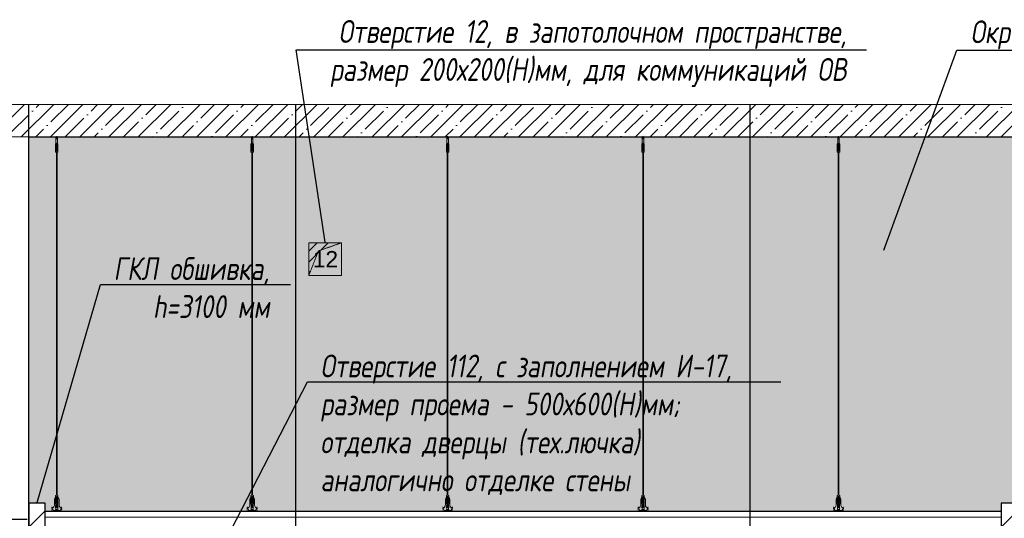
# Model space of a CAD drawing. Header units: millimetres. Extents: x -57162 to 485422, y -209335 to -9481.
# Tile 234 of 256: x 237877 to 243923, y -196779 to -193716. Entities that reach past the tile are written whole.
import ezdxf
from ezdxf import colors
from ezdxf.entities.mleader import LeaderData, LeaderLine
from ezdxf.math import Vec2, Vec3

# ---------------------------------------------------------------- set-up
doc = ezdxf.new("R2010")
doc.units = ezdxf.units.MM
doc.linetypes.add('( Hidden )', pattern=[0.375, 0.25, -0.125])
doc.linetypes.add('DASHDOT', pattern=[25.4, 12.7, -6.35, 0, -6.35])
doc.layers.get('Defpoints').update_dxf_attribs({"color": 31})
doc.layers.add('3_RC_Ceiling', color=253, linetype='Continuous', lineweight=5)
doc.layers.add('A-DETL-GENF', color=7, linetype='Continuous', lineweight=5)
for name, color, linetype, lineweight, true_color in [('dim_per', 7, 'Continuous', 9, 0x1c3800), ('dim_razv', 7, 'DASHDOT', 9, 0x183018), ('wall_new', 7, 'Continuous', 30, 0x003d7a)]:
    doc.layers.add(name, color=color, linetype=linetype, lineweight=lineweight, true_color=true_color)
doc.styles.add('fl_iso paper', font='isocpeur.ttf', dxfattribs={"width": 0.8, "oblique": 10})
doc.styles.get("Standard").update_dxf_attribs({"font": 'arial.ttf'})
doc.dimstyles.new('In tre 1_50', dxfattribs={"dimtxt": 150, "dimasz": 80, "dimexe": 60, "dimexo": 10, "dimgap": 20, "dimtad": 1, "dimdec": 0, "dimrnd": 5, "dimzin": 0, "dimdsep": 46, "dimtxsty": 'fl_iso paper', "dimblk": 'OBLIQUE', "dimcen": 0, "dimdle": 60, "dimadec": 0, "dimazin": 0, "dimtfac": 1, "dimtdec": 0, "dimtofl": 0, "dimtmove": 1, "dimatfit": 1, "dimfxl": 40, "dimtolj": 1, "dimtzin": 0, "dimarcsym": 1})

# ---------------------------------------------------------------- blocks, each defined once
blk = doc.blocks.new('_Oblique')
at = {"color": 0, "linetype": 'ByBlock', "lineweight": -2}
blk.add_line((-0.5, -0.5), (0.5, 0.5), dxfattribs=at)
blk = doc.blocks.new('*D837')
at = {"layer": 'Defpoints', "color": 0, "linetype": 'ByBlock', "transparency": 16777216}
for p in [(237741.8, -196786.3), (237932.5, -196786.3), (237447.5, -199786.3)]:
    blk.add_point(p, dxfattribs=at)
at = {"layer": 'dim_razv', "color": 0, "linetype": 'ByBlock', "lineweight": -2, "transparency": 16777216}
for p, q in [((237741.8, -199846.3), (237741.8, -196726.3)), ((237922.5, -196786.3), (237681.8, -196786.3)), ((237457.5, -199786.3), (237801.8, -199786.3))]:
    blk.add_line(p, q, dxfattribs=at)
at = {"layer": 'dim_razv', "color": 0, "linetype": 'ByBlock', "lineweight": -2, "transparency": 16777216, "xscale": 80, "yscale": 80, "zscale": 80}
for p, rotation in [((237741.8, -196786.3), 90), ((237741.8, -199786.3), 270)]:
    blk.add_blockref('_Oblique', p, dxfattribs=dict(at, rotation=rotation))
at = {"layer": 'dim_razv', "color": 0, "linetype": 'ByBlock', "transparency": 16777216, "insert": (237646.8, -198286.3), "char_height": 150, "attachment_point": 5, "rotation": 90, "style": 'fl_iso paper'}
blk.add_mtext('\\A1;3000', dxfattribs=at)
blk = doc.blocks.new('*U906')
at = {"layer": '3_RC_Ceiling', "ltscale": 20}
for p, q in [((490274.8, -63310.2), (490274.8, -63370.1)), ((490284.8, -63348.3), (490274.8, -63348.3)), ((490277.8, -63349.5), (490277.8, -63370.1)), ((490279.8, -63305.3), (490279.8, -63324.4)), ((490281.8, -63349.5), (490281.8, -63370.1)), ((490284.8, -63310.2), (490284.8, -63370.1)), ((490272.3, -63362.5), (490277.8, -63362.5)), ((490272.3, -63391), (490277.8, -63391)), ((490284.8, -63370.1), (490274.8, -63370.1)), ((490277.8, -63397.8), (490277.8, -63357.1)), ((490277.9, -65491.9), (490277.8, -63404)), ((490281.8, -63397.8), (490281.8, -63357)), ((490281.8, -63362.5), (490287.3, -63362.5)), ((490281.8, -63391), (490287.3, -63391)), ((490281.9, -65491.9), (490281.8, -63404.1)), ((490272.4, -65524.1), (490277.9, -65524.1)), ((490277.9, -65511.1), (490277.9, -65482.6)), ((490277.9, -65559.3), (490277.9, -65518.6)), ((490281.9, -65511.1), (490281.9, -65482.6)), ((490281.9, -65559.4), (490281.9, -65518.6)), ((490281.9, -65524.1), (490287.4, -65524.1)), ((490272.4, -65552.6), (490277.9, -65552.6)), ((490285.6, -65568.8), (490274.1, -65568.8)), ((490274.1, -65586.8), (490274.1, -65597.8)), ((490276.5, -65574.8), (490276.5, -65571.4)), ((490277.9, -65570.9), (490277, -65570.9)), ((490277.9, -65575.3), (490277, -65575.3)), ((490277.4, -65574.8), (490277.3, -65570.9)), ((490277.9, -65574.8), (490277.4, -65574.8)), ((490277.9, -65582.5), (490277.9, -65566.3)), ((490281.9, -65552.6), (490287.4, -65552.6)), ((490281.9, -65582.5), (490281.9, -65566.3)), ((490282.8, -65570.9), (490281.9, -65570.9)), ((490282.4, -65574.8), (490281.9, -65574.8)), ((490282.8, -65575.3), (490281.9, -65575.3)), ((490282.4, -65574.8), (490282.4, -65570.9)), ((490283.3, -65574.8), (490283.3, -65571.4)), ((490285.6, -65586.8), (490285.6, -65597.8)), ((490274.1, -65597.8), (490274.1, -65604.3)), ((490285.6, -65597.8), (490285.6, -65604.3))]:
    blk.add_line(p, q, dxfattribs=at)
at = {"layer": '3_RC_Ceiling', "ltscale": 20, "elevation": -5.1}
blk.add_lwpolyline([(490272.3, -63351.8), (490272.3, -63402.6, 0.311691), (490287.3, -63402.6), (490287.3, -63351.8, 0.333333)], format="xyb", close=True, dxfattribs=at)
at = {"layer": '3_RC_Ceiling', "ltscale": 20}
for points in [[(490282, -63357.5, 0.15158), (490281.8, -63357.1, 0.106977), (490281.4, -63356.6, 0.07462), (490280.7, -63356.3, 0.061287), (490279.8, -63356.2, 0.061287), (490279, -63356.3, 0.07462), (490278.3, -63356.6, 0.106977), (490277.8, -63357.1, 0.15158), (490277.7, -63357.5, 0.156429), (490277.8, -63358, 0.106977)], [(490282, -63397.3, -0.15158), (490281.8, -63397.7, -0.106977), (490281.4, -63398.2, -0.07462), (490280.7, -63398.5, -0.061287), (490279.8, -63398.6, -0.061287), (490279, -63398.5, -0.07462), (490278.3, -63398.2, -0.106977), (490277.8, -63397.7, -0.15158), (490277.7, -63397.3, -0.156429), (490277.8, -63396.8, -0.106977)], [(490282, -63357.5, -0.164855), (490281.8, -63358, -0.106977)], [(490281.8, -63396.8, -0.164855), (490282, -63397.3, -0.15158)], [(490287.4, -65524.7, -0.160742), (490293.9, -65538), (490293.9, -65568.4, 0.196304), (490301, -65585.9, -0.186577), (490301.9, -65587.9, 0.403263), (490303.4, -65589.3), (490303.4, -65589.3, 0.315299), (490304.8, -65588.4), (490305, -65587.7, -0.253979), (490306.1, -65586.8, -0.113914), (490306.5, -65586.8, -0.349227), (490307.7, -65588.2), (490307.7, -65590.4, -0.065543), (490307.5, -65591.7), (490306.1, -65596.9, -0.339454), (490296.4, -65604.3), (490263.3, -65604.3, -0.339454), (490253.6, -65596.9), (490252.2, -65591.7, -0.065543), (490252, -65590.4), (490252, -65588.2, -0.349227), (490253.2, -65586.8, -0.113914), (490253.6, -65586.8, -0.253979), (490254.7, -65587.7), (490254.9, -65588.4, 0.315299), (490256.4, -65589.3), (490256.4, -65589.3, 0.403263), (490257.9, -65587.9, -0.186577), (490258.7, -65585.9, 0.196304), (490265.9, -65568.4), (490265.9, -65538, -0.160742), (490272.4, -65524.7)], [(490282, -65519.1, 0.15158), (490281.9, -65518.6, 0.106977), (490281.4, -65518.2, 0.07462), (490280.7, -65517.9, 0.061287), (490279.9, -65517.8, 0.061287), (490279, -65517.9, 0.07462), (490278.3, -65518.2, 0.106977), (490277.8, -65518.6, 0.15158), (490277.7, -65519.1, 0.156429), (490277.9, -65519.6, 0.106977)], [(490282, -65519.1, -0.164855), (490281.9, -65519.6, -0.106977)], [(490285.6, -65588.8), (490286.4, -65588.8, 0.414214), (490286.9, -65588.3), (490286.9, -65587.3, 0.414214), (490286.4, -65586.8), (490273.4, -65586.8, 0.414214), (490272.9, -65587.3), (490272.9, -65588.3, 0.414214), (490273.4, -65588.8), (490274.1, -65588.8)], [(490282, -65558.9, -0.15158), (490281.9, -65559.3, -0.106977), (490281.4, -65559.8, -0.07462), (490280.7, -65560.1, -0.061287), (490279.9, -65560.2, -0.061287), (490279, -65560.1, -0.07462), (490278.3, -65559.8, -0.106977), (490277.8, -65559.3, -0.15158), (490277.7, -65558.9, -0.156429), (490277.9, -65558.4, -0.106977)], [(490281.9, -65558.4, -0.164855), (490282, -65558.9, -0.15158)], [(490285.6, -65595.8), (490286.4, -65595.8, -0.414214), (490286.9, -65596.3), (490286.9, -65597.3, -0.414214), (490286.4, -65597.8), (490273.4, -65597.8, -0.414214), (490272.9, -65597.3), (490272.9, -65596.3, -0.414214), (490273.4, -65595.8), (490274.1, -65595.8)], [(490285.6, -65604.3), (490285.6, -65605.3, -0.414214), (490282.6, -65608.3), (490277.1, -65608.3, -0.414214), (490274.1, -65605.3), (490274.1, -65604.3)]]:
    blk.add_lwpolyline(points, format="xyb", dxfattribs=at)
blk.add_lwpolyline([(490272.4, -65513.4), (490272.4, -65564.2, 0.311691), (490287.4, -65564.2), (490287.4, -65513.4, 0.333333)], format="xyb", close=True, dxfattribs=at)
at = {"layer": '3_RC_Ceiling', "ltscale": 20, "const_width": 2.22}
blk.add_lwpolyline([(490307.6, -65584.7, -1), (490312.1, -65584.7), (490312.1, -65586.3, -0.267949), (490311.4, -65587.5, 0.57735), (490311.4, -65589.9, -0.267949), (490312.1, -65591.1), (490312.1, -65593.7, -0.267949), (490311.4, -65594.9, 0.57735), (490311.4, -65597.3, -0.267949), (490312.1, -65598.5), (490312.1, -65601.2, -0.267949), (490311.4, -65602.4, 0.57735), (490311.4, -65604.8, -0.267949), (490312.1, -65606), (490312.1, -65608.8, -0.414214), (490310.7, -65610.2), (490304.5, -65610.2, -0.247529), (490303.3, -65609.6, 0.247529), (490302.2, -65609), (490298.3, -65609, 0.247529), (490297.1, -65609.6, -0.247529), (490296, -65610.2), (490282.3, -65610.2, -0.267949), (490281.1, -65609.5, 0.57735), (490278.7, -65609.5, -0.267949), (490277.5, -65610.2), (490263.7, -65610.2, -0.247529), (490262.6, -65609.6, 0.247529), (490261.4, -65609), (490257.6, -65609, 0.247529), (490256.4, -65609.6, -0.247529), (490255.3, -65610.2), (490249, -65610.2, -0.414214), (490247.6, -65608.8), (490247.6, -65606, -0.267949), (490248.3, -65604.8, 0.57735), (490248.3, -65602.4, -0.267949), (490247.6, -65601.2), (490247.6, -65598.5, -0.267949), (490248.3, -65597.3, 0.57735), (490248.3, -65594.9, -0.267949), (490247.6, -65593.7), (490247.6, -65591.1, -0.267949), (490248.3, -65589.9, 0.57735), (490248.3, -65587.5, -0.267949), (490247.6, -65586.3), (490247.6, -65584.7, -1), (490252.1, -65584.7, -1)], format="xyb", dxfattribs=at)
at = {"layer": '3_RC_Ceiling', "ltscale": 20, "flags": 128}
blk.add_lwpolyline([(490285.6, -65586.8, -0.414214), (490286.1, -65586.3), (490286.6, -65586.3), (490286.6, -65573.3), (490286.1, -65573.3, -0.414214), (490285.6, -65572.8), (490285.6, -65567.9), (490274.1, -65567.9), (490274.1, -65572.8, -0.414214), (490273.6, -65573.3), (490273.1, -65573.3), (490273.1, -65586.3), (490273.6, -65586.3, -0.414214), (490274.1, -65586.8)], format="xyb", dxfattribs=at)
at = {"layer": '3_RC_Ceiling', "ltscale": 20}
for centre in [(490279.8, -63366.3), (490279.8, -63386.3), (490279.9, -65527.8), (490279.9, -65547.8)]:
    blk.add_circle(centre, 1.6, dxfattribs=at)
for centre, radius, start, end in [((490279.8, -63376.3), 2.8, 131.81165, 228.19115), ((490279.8, -63376.3), 2.8, 131.81165, 228.19115), ((490279.8, -63376.3), 2.8, 48.19102, 131.81165), ((490279.8, -63376.3), 2.8, 228.19115, 311.81178), ((490279.8, -63376.3), 2.8, 311.81178, 48.19102), ((490277, -65571.4), 0.5, 90.0014, 180.0014), ((490277, -65574.8), 0.5, 180.0014, 270.0014), ((490279.9, -65537.8), 2.8, 131.81165, 228.19115), ((490279.9, -65537.8), 2.8, 131.81165, 228.19115), ((490278.4, -65582.5), 0.531, 180.0014, 219.64067), ((490279.9, -65537.8), 2.8, 48.19102, 131.81165), ((490279.9, -65537.8), 2.8, 228.19115, 311.81178), ((490279.1, -65581.9), 1.44, 219.64067, 243.43635), ((490279.6, -65581), 2.48, 243.43635, 258.30048), ((490279.9, -65579.5), 3.99, 258.30048, 270.0014), ((490279.9, -65579.5), 3.99, 270.0014, 281.70232), ((490280.2, -65581), 2.48, 281.70232, 296.56645), ((490280.6, -65581.9), 1.44, 296.56645, 320.36213), ((490279.9, -65537.8), 2.8, 311.81178, 48.19102), ((490281.3, -65582.5), 0.531, 320.36213, 0.0014), ((490282.8, -65571.4), 0.5, 0.0014, 90.0014), ((490282.8, -65574.8), 0.5, 270.0014, 0.0014)]:
    blk.add_arc(centre, radius, start, end, dxfattribs=at)

msp = doc.modelspace()

# ---------------------------------------------------------------- hatches: boundary and pattern name
at = {"linetype": '( Hidden )', "lineweight": 13, "ltscale": 1000}
h = msp.add_hatch(dxfattribs=at)
h.set_pattern_fill('ANSI31', color=253, scale=15)
h.set_pattern_definition([(45, (71029.706, 950), (-33.6759605, 33.6759605), [])])
h.paths.add_polyline_path([(239652.5, -195286.3), (239652.5, -195086.3), (239852.5, -195086.3), (239712.1, -195136.2)])
at = {"layer": 'A-DETL-GENF'}
h = msp.add_hatch(dxfattribs=at)
h.set_pattern_fill('ANSI35', color=256, scale=20, style=0)
h.set_pattern_definition([(45, (117373.31, -201977.55), (-89.80256, 89.80256), []), (45, (117463.12, -201977.55), (-89.80256, 89.80256), [158.75, -31.75, 0, -31.75])])
h.paths.add_polyline_path([(237447.5, -194436.3), (247078, -194436.3), (247078, -194236.3), (237447.5, -194236.3)])
at = {"layer": 'dim_razv', "linetype": 'ByBlock', "true_color": 0xd9d9d9, "transparency": 33554687}
h = msp.add_hatch(color=254, dxfattribs=at)
h.dxf.hatch_style = 1
h.paths.add_polyline_path([(237932.5, -196686.3), (238032.5, -196686.3), (238032.5, -196736.3), (243902.5, -196736.3), (243902.5, -196686.3), (244002.5, -196686.3), (244002.5, -196736.3), (246792.5, -196736.3), (246792.5, -194436.3), (237932.5, -194436.3)])
at = {"layer": 'wall_new', "linetype": 'ByBlock', "lineweight": 5}
h = msp.add_hatch(dxfattribs=at)
h.set_pattern_fill('ANSI31', color=256, scale=50)
h.set_pattern_definition([(45, (79903.8, -276284.8), (-112.2532, 112.2532), [])])
h.paths.add_polyline_path([(237932.5, -199786.3), (238032.5, -199786.3), (238032.5, -196686.3), (237932.5, -196686.3)])
h = msp.add_hatch(dxfattribs=at)
h.set_pattern_fill('ANSI31', color=256, scale=50)
h.set_pattern_definition([(45, (85873.8, -276284.8), (-112.2532, 112.2532), [])])
h.paths.add_polyline_path([(243902.5, -199786.3), (244002.5, -199786.3), (244002.5, -196686.3), (243902.5, -196686.3)])

# ---------------------------------------------------------------- linework, layer by layer
at = {"lineweight": 13}
for points in [[(237447.5, -194436.3), (247078, -194436.3), (247078, -194236.3), (237447.5, -194236.3)], [(239652.5, -195286.3), (239852.5, -195286.3), (239852.5, -195086.3), (239652.5, -195086.3)]]:
    msp.add_lwpolyline(points, close=True, dxfattribs=at)
at = {"lineweight": 30}
for points in [[(237932.5, -200086.3), (237932.5, -194236.3)], [(239572.5, -200086.3), (239572.5, -194236.3)], [(242362.5, -200086.3), (242362.5, -194236.3)]]:
    msp.add_lwpolyline(points, dxfattribs=at)
at = {"linetype": 'ByBlock'}
for points in [[(237932.5, -196736.3), (237932.5, -194436.3), (246792.5, -194436.3), (246792.5, -196736.3), (244002.5, -196736.3)], [(243902.5, -196736.3), (238032.5, -196736.3)]]:
    msp.add_lwpolyline(points, dxfattribs=at)
at = {"color": 253, "linetype": '( Hidden )', "lineweight": 13, "ltscale": 15}
msp.add_lwpolyline([(239652.5, -195286.3), (239652.5, -195086.3), (239852.5, -195086.3), (239712.1, -195136.2)], close=True, dxfattribs=at)
at = {"lineweight": 13}
for points in [[(237932.5, -196736.3), (237932.5, -196771.3)], [(237932.5, -196771.3), (237932.5, -196786.3)], [(243902.5, -196736.3), (238032.5, -196736.3)], [(243902.5, -196771.3), (238032.5, -196771.3)], [(238032.5, -196771.3), (243902.5, -196771.3)]]:
    msp.add_lwpolyline(points, dxfattribs=at)
at = {"layer": 'wall_new', "linetype": 'ByBlock'}
for points in [[(237932.5, -199786.3), (238032.5, -199786.3), (238032.5, -196686.3), (237932.5, -196686.3)], [(243902.5, -199786.3), (244002.5, -199786.3), (244002.5, -196686.3), (243902.5, -196686.3)]]:
    msp.add_lwpolyline(points, close=True, dxfattribs=at)

# ---------------------------------------------------------------- block references
at = {"layer": '3_RC_Ceiling'}
for p in [(-252175.3, -131126.1), (-250975.3, -131126.1), (-249775.3, -131126.1), (-248575.3, -131126.1), (-247375.3, -131126.1)]:
    msp.add_blockref('*U906', p, dxfattribs=at)

# ---------------------------------------------------------------- texts
at = {"layer": 'Defpoints', "lineweight": 13, "insert": (239754.3, -195187), "char_height": 100, "attachment_point": 5}
msp.add_mtext_dynamic_manual_height_columns('12', width=219.763, gutter_width=12.5, heights=[0], dxfattribs=at)

# ---------------------------------------------------------------- dimensions: what is measured, and where the dimension line sits
at = {"layer": 'dim_razv', "linetype": 'ByBlock'}
dim = msp.add_linear_dim(base=(237741.8, -196786.3), p1=(237447.5, -199786.3), p2=(237932.5, -196786.3), angle=90, dimstyle='In tre 1_50', dxfattribs=at)
dim.commit()
dim.dimension.update_dxf_attribs({"geometry": '*D837', "text_midpoint": (237646.8, -198286.3)})

# ---------------------------------------------------------------- leaders
at = {"layer": 'dim_per', "linetype": 'ByBlock'}
ml = msp.add_multileader_mtext('Standard', dxfattribs=at)
ml.set_content('Отверстие 12, в запотолочном пространстве,\\Pразмер 200х200(Н)мм, для коммуникаций ОВ', color=256, style='fl_iso paper')
ml.set_leader_properties()
ml.build(insert=Vec2(0, 0))
ml.multileader.update_dxf_attribs({"text_left_attachment_type": 6, "text_right_attachment_type": 6, "dogleg_length": 252.8})
ctx = ml.context
ctx.base_point, ctx.char_height, ctx.plane_origin = Vec3(239634.1, -193900.3), 140, Vec3(242240.4, -191395)
ctx.left_attachment, ctx.right_attachment, ctx.text_align_type = 6, 6, 2
notes = []
notes.append((ctx, [(0, (1, 1, 0), (239575.6, -193900.3), (1, 0), 58.6, [(0, [(239752.5, -195086.3)], 0, [])])]))
ctx.mtext.insert, ctx.mtext.width, ctx.mtext.alignment, ctx.mtext.flow_direction = Vec3(242955.1, -193718.3), 3420.115, 3, 5
ml = msp.add_multileader_mtext('Standard', dxfattribs=at)
ml.set_content('Окраска запотолочного пространства в серый цвет RAL7035', color=256, style='fl_iso paper')
ml.set_leader_properties()
ml.build(insert=Vec2(0, 0))
ml.multileader.update_dxf_attribs({"text_left_attachment_type": 6, "text_right_attachment_type": 6, "dogleg_length": 252.8})
ctx = ml.context
ctx.base_point, ctx.char_height, ctx.plane_origin = Vec3(243693.3, -193902.2), 140, Vec3(248356.8, -197358.2)
ctx.left_attachment, ctx.right_attachment, ctx.text_align_type = 6, 6, 2
notes.append((ctx, [(0, (1, 1, 0), (243631.7, -193902.2), (1, 0), 61.6, [(0, [(243182, -195135.1)], 0, [])])]))
ctx.mtext.insert, ctx.mtext.width, ctx.mtext.alignment, ctx.mtext.flow_direction = Vec3(246436, -193720.2), 2929.416, 3, 5
ml = msp.add_multileader_mtext('Standard', dxfattribs=at)
ml.set_content('ГКЛ обшивка, \\Ph=3100 мм', color=256, style='fl_iso paper')
ml.set_leader_properties()
ml.build(insert=Vec2(0, 0))
ml.multileader.update_dxf_attribs({"text_left_attachment_type": 6, "text_right_attachment_type": 6, "dogleg_length": 252.8})
ctx = ml.context
ctx.base_point, ctx.char_height, ctx.plane_origin = Vec3(238458, -195342.9), 140, Vec3(237472.7, -193374.1)
ctx.left_attachment, ctx.right_attachment, ctx.text_align_type = 6, 6, 2
notes.append((ctx, [(0, (1, 1, 0), (238373.4, -195342.9), (1, 0), 84.6, [(0, [(237982.5, -196686.3)], 0, [])])]))
ctx.mtext.insert, ctx.mtext.alignment, ctx.mtext.flow_direction = Vec3(239411.2, -195174.9), 3, 5
ml = msp.add_multileader_mtext('Standard', dxfattribs=at)
ml.set_content('Отверстие 112, с заполнением И-17, размер проема - 500х600(Н)мм; отделка дверцы (тех.лючка) аналогично отделке стены', color=256, style='fl_iso paper')
ml.set_leader_properties()
ml.build(insert=Vec2(0, 0))
ml.multileader.update_dxf_attribs({"text_left_attachment_type": 6, "text_right_attachment_type": 6, "dogleg_length": 252.8})
ctx = ml.context
ctx.base_point, ctx.char_height, ctx.plane_origin = Vec3(239721.3, -195941), 140, Vec3(242718.6, -192926.4)
ctx.left_attachment, ctx.right_attachment = 6, 6
notes.append((ctx, [(1, (1, 1, 0), (239643.6, -195941), (1, 0), 77.7, [(0, [(238433.4, -198286.3)], 0, [])])]))
ctx.mtext.insert, ctx.mtext.width, ctx.mtext.flow_direction = Vec3(239723.3, -195773), 2798.516, 5
for ctx, leaders in notes:
    for number, flags, end, landing, length, lines in leaders:
        leader = LeaderData()
        leader.index, (leader.has_last_leader_line, leader.has_dogleg_vector, leader.attachment_direction) = number, flags
        leader.last_leader_point, leader.dogleg_vector, leader.dogleg_length = Vec3(end), Vec3(landing), length
        for number, points, colour, breaks in lines:
            line = LeaderLine()
            line.index, line.vertices, line.color, line.breaks = number, Vec3.list(points), colors.encode_raw_color(colour), breaks
            leader.lines.append(line)
        ctx.leaders.append(leader)

doc.saveas('drawing.dxf')
